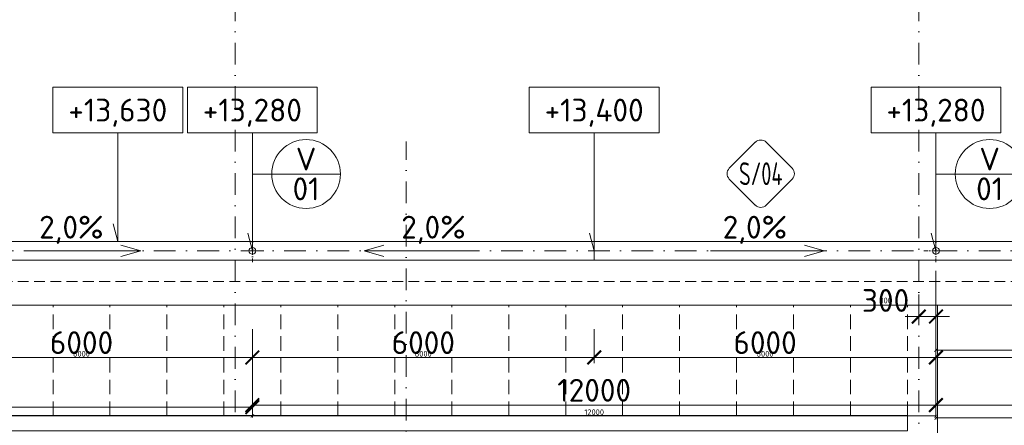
# Model space of a CAD drawing. Header units: millimetres. Extents: x -1695604 to 5289369, y -1488057 to 2187451.
# Tile 161 of 256: x 122765 to 140050, y 174241 to 181353. Entities that reach past the tile are written whole.
import ezdxf
from ezdxf import colors
from ezdxf.entities.mleader import LeaderData, LeaderLine
from ezdxf.enums import TextEntityAlignment as Align
from ezdxf.math import Vec2, Vec3

# ---------------------------------------------------------------- set-up
doc = ezdxf.new("R2010")
doc.units = ezdxf.units.MM
for name, pattern in [('CENTERX2', [101.6, 63.5, -12.7, 12.7, -12.7]), ('DASHDOT', [25.4, 12.7, -6.35, 0, -6.35]), ('ČÁRKOVANÁ', [19.05, 12.7, -6.35])]:
    doc.linetypes.add(name, pattern=pattern)
doc.layers.get('Defpoints').update_dxf_attribs({"color": 8})
for name, color, linetype, lineweight in [('A99_N_kce-pohl', 1, 'Continuous', 9), ('A99_N_koty-200', 5, 'Continuous', 5), ('A99_N_koty-200 @ 200', 5, 'Continuous', 5), ('A99_N_koty-200 @ 50 (2)', 5, 'Continuous', 5), ('A99_N_koty-vysk', 160, 'Continuous', 5), ('A99_N_txt-popis-50 @ 200', 240, 'Continuous', 9), ('A99_N_znaceni 200', 5, 'Continuous', 5), ('A99_S_osy', 1, 'CENTERX2', 5)]:
    doc.layers.add(name, color=color, linetype=linetype, lineweight=lineweight)
doc.styles.add('A99_kota', font='isocpeur.ttf', dxfattribs={"height": 2})
doc.styles.add('A99_popis', font='isocpeur.ttf')
doc.styles.add('ad_popis 100', font='isocpeur.ttf', dxfattribs={"height": 200})
doc.dimstyles.new('A99_kota_200 new', dxfattribs={"dimscale": 200, "dimtxt": 2, "dimasz": 1.2, "dimexe": 0.5, "dimexo": 1.5, "dimgap": 0.3, "dimtad": 1, "dimdec": 0, "dimzin": 3, "dimdsep": 46, "dimtxsty": 'A99_kota', "dimblk": 'ARCHTICK', "dimcen": 2.5, "dimazin": 2, "dimtfac": 0.75, "dimtdec": 0, "dimtmove": 2, "dimatfit": 0, "dimfxl": 0, "dimtolj": 1, "dimtzin": 0, "dimlwd": 5, "dimlwe": 5, "dimarcsym": 0})

# ---------------------------------------------------------------- blocks, each defined once
blk = doc.blocks.new('*U66')
at = {"color": 0, "linetype": 'ByBlock'}
for p, q in [((5.7, -4), (5.7, -14.35)), ((5.7, -14.35), (5.286, -12.805))]:
    blk.add_line(p, q, dxfattribs=at)
blk.add_lwpolyline([(0, -4), (11.4, -4), (11.4, 0), (0, 0)], close=True, dxfattribs=at)
at = {"color": 0, "linetype": 'ByBlock', "style": 'A99_kota'}
for tag, p in [('VYSKA', (5.7, -2.241)), ('VYSKA_POPIS1', (5.7, -6.041)), ('VYSKA_POPIS2', (5.9, -9.541)), ('VYSKA_POPIS3', (5.9, -13.041))]:
    blk.add_attdef(tag, text='', height=2, dxfattribs=at).set_placement(p, align=Align.MIDDLE)
blk = doc.blocks.new('_ArchTick')
at = {"color": 0, "linetype": 'ByBlock', "const_width": 0.15}
blk.add_lwpolyline([(-0.5, -0.5), (0.5, 0.5)], dxfattribs=at)
blk = doc.blocks.new('*D5301')
at = {"layer": 'A99_N_koty-200', "color": 0, "linetype": 'Continuous', "lineweight": 5, "transparency": 16777216}
for p, q in [((138850, 176947.5), (138850, 176047.5)), ((138550, 176535), (138550, 176047.5)), ((138550, 176147.5), (138310, 176147.5)), ((138550, 176147.5), (138850, 176147.5)), ((138850, 176147.5), (139090, 176147.5))]:
    blk.add_line(p, q, dxfattribs=at)
at = {"layer": 'Defpoints', "color": 0, "linetype": 'Continuous', "lineweight": 18, "transparency": 16777216}
for p in [(138850, 177300), (138550, 176835), (138850, 176147.5)]:
    blk.add_point(p, dxfattribs=at)
at = {"layer": 'A99_N_koty-200', "color": 0, "linetype": 'Continuous', "lineweight": 5, "transparency": 16777216, "xscale": 240, "yscale": 240, "zscale": 240}
blk.add_blockref('_ArchTick', (138550, 176147.5), dxfattribs=at)
at = {"layer": 'A99_N_koty-200', "color": 0, "linetype": 'Continuous', "lineweight": 5, "transparency": 16777216, "xscale": 240, "yscale": 240, "zscale": 240, "rotation": 180}
blk.add_blockref('_ArchTick', (138850, 176147.5), dxfattribs=at)
at = {"layer": 'A99_N_koty-200', "color": 0, "linetype": 'Continuous', "transparency": 16777216, "insert": (137965, 176430), "char_height": 400, "attachment_point": 5, "style": 'A99_kota'}
blk.add_mtext('\\A1;300', dxfattribs=at)
blk = doc.blocks.new('*D5302')
at = {"layer": 'A99_N_koty-200', "color": 0, "linetype": 'Continuous', "lineweight": 5, "transparency": 16777216}
for p, q in [((138550, 176347.5), (138550, 176122.5)), ((138850, 176347.5), (138850, 176122.5)), ((138550, 176147.5), (138490, 176147.5)), ((138550, 176147.5), (138850, 176147.5)), ((138850, 176147.5), (138910, 176147.5))]:
    blk.add_line(p, q, dxfattribs=at)
at = {"layer": 'Defpoints', "color": 0, "linetype": 'Continuous', "lineweight": 18, "transparency": 16777216}
for p in [(138850, 177300), (138550, 176835), (138850, 176147.5)]:
    blk.add_point(p, dxfattribs=at)
at = {"layer": 'A99_N_koty-200', "color": 0, "linetype": 'Continuous', "lineweight": 5, "transparency": 16777216, "xscale": 60, "yscale": 60, "zscale": 60}
blk.add_blockref('_ArchTick', (138550, 176147.5), dxfattribs=at)
at = {"layer": 'A99_N_koty-200', "color": 0, "linetype": 'Continuous', "lineweight": 5, "transparency": 16777216, "xscale": 60, "yscale": 60, "zscale": 60, "rotation": 180}
blk.add_blockref('_ArchTick', (138850, 176147.5), dxfattribs=at)
at = {"layer": 'A99_N_koty-200', "color": 0, "linetype": 'Continuous', "transparency": 16777216, "insert": (137965, 176430), "char_height": 100, "attachment_point": 5, "style": 'A99_kota'}
blk.add_mtext('\\A1;300', dxfattribs=at)
blk = doc.blocks.new('*D5304')
at = {"layer": 'A99_N_koty-200', "color": 0, "linetype": 'Continuous', "lineweight": 5, "transparency": 16777216}
for p, q in [((126850, 175395), (126850, 174495)), ((138850, 175395), (138850, 174495)), ((126850, 174595), (138850, 174595))]:
    blk.add_line(p, q, dxfattribs=at)
at = {"layer": 'Defpoints', "color": 0, "linetype": 'Continuous', "lineweight": 18, "transparency": 16777216}
for p in [(126850, 177300), (138850, 176835), (138850, 174595)]:
    blk.add_point(p, dxfattribs=at)
at = {"layer": 'A99_N_koty-200', "color": 0, "linetype": 'Continuous', "lineweight": 5, "transparency": 16777216, "xscale": 240, "yscale": 240, "zscale": 240, "rotation": 180}
blk.add_blockref('_ArchTick', (126850, 174595), dxfattribs=at)
at = {"layer": 'A99_N_koty-200', "color": 0, "linetype": 'Continuous', "lineweight": 5, "transparency": 16777216, "xscale": 240, "yscale": 240, "zscale": 240}
blk.add_blockref('_ArchTick', (138850, 174595), dxfattribs=at)
at = {"layer": 'A99_N_koty-200', "color": 0, "linetype": 'Continuous', "transparency": 16777216, "insert": (132850, 174855), "char_height": 400, "attachment_point": 5, "style": 'A99_kota'}
blk.add_mtext('\\A1;12000', dxfattribs=at)
blk = doc.blocks.new('*D5305')
at = {"layer": 'A99_N_koty-200', "color": 0, "linetype": 'Continuous', "lineweight": 5, "transparency": 16777216}
for p, q in [((126850, 174605), (126850, 174380)), ((138850, 174605), (138850, 174380)), ((126850, 174405), (138850, 174405))]:
    blk.add_line(p, q, dxfattribs=at)
at = {"layer": 'Defpoints', "color": 0, "linetype": 'Continuous', "lineweight": 18, "transparency": 16777216}
for p in [(126850, 177300), (138850, 176835), (138850, 174405)]:
    blk.add_point(p, dxfattribs=at)
at = {"layer": 'A99_N_koty-200', "color": 0, "linetype": 'Continuous', "lineweight": 5, "transparency": 16777216, "xscale": 60, "yscale": 60, "zscale": 60, "rotation": 180}
blk.add_blockref('_ArchTick', (126850, 174405), dxfattribs=at)
at = {"layer": 'A99_N_koty-200', "color": 0, "linetype": 'Continuous', "lineweight": 5, "transparency": 16777216, "xscale": 60, "yscale": 60, "zscale": 60}
blk.add_blockref('_ArchTick', (138850, 174405), dxfattribs=at)
at = {"layer": 'A99_N_koty-200', "color": 0, "linetype": 'Continuous', "transparency": 16777216, "insert": (132850, 174470), "char_height": 100, "attachment_point": 5, "style": 'A99_kota'}
blk.add_mtext('\\A1;12000', dxfattribs=at)
blk = doc.blocks.new('*D5307')
at = {"layer": 'A99_N_koty-200', "color": 0, "linetype": 'Continuous', "lineweight": 5, "transparency": 16777216}
for p, q in [((132850, 175925), (132850, 175330)), ((138850, 175925), (138850, 175330)), ((138850, 175430), (132850, 175430))]:
    blk.add_line(p, q, dxfattribs=at)
at = {"layer": 'Defpoints', "color": 0, "linetype": 'Continuous', "lineweight": 18, "transparency": 16777216}
for p in [(132850, 176225), (138850, 176225), (132850, 175430)]:
    blk.add_point(p, dxfattribs=at)
at = {"layer": 'A99_N_koty-200', "color": 0, "linetype": 'Continuous', "lineweight": 5, "transparency": 16777216, "xscale": 240, "yscale": 240, "zscale": 240, "rotation": 180}
blk.add_blockref('_ArchTick', (132850, 175430), dxfattribs=at)
at = {"layer": 'A99_N_koty-200', "color": 0, "linetype": 'Continuous', "lineweight": 5, "transparency": 16777216, "xscale": 240, "yscale": 240, "zscale": 240}
blk.add_blockref('_ArchTick', (138850, 175430), dxfattribs=at)
at = {"layer": 'A99_N_koty-200', "color": 0, "linetype": 'Continuous', "transparency": 16777216, "insert": (135850, 175690), "char_height": 400, "attachment_point": 5, "style": 'A99_kota'}
blk.add_mtext('\\A1;6000', dxfattribs=at)
blk = doc.blocks.new('*D5308')
at = {"layer": 'A99_N_koty-200', "color": 0, "linetype": 'Continuous', "lineweight": 5, "transparency": 16777216}
for p, q in [((132850, 175630), (132850, 175405)), ((138850, 175630), (138850, 175405)), ((138850, 175430), (132850, 175430))]:
    blk.add_line(p, q, dxfattribs=at)
at = {"layer": 'Defpoints', "color": 0, "linetype": 'Continuous', "lineweight": 18, "transparency": 16777216}
for p in [(132850, 176225), (138850, 176225), (132850, 175430)]:
    blk.add_point(p, dxfattribs=at)
at = {"layer": 'A99_N_koty-200', "color": 0, "linetype": 'Continuous', "lineweight": 5, "transparency": 16777216, "xscale": 60, "yscale": 60, "zscale": 60, "rotation": 180}
blk.add_blockref('_ArchTick', (132850, 175430), dxfattribs=at)
at = {"layer": 'A99_N_koty-200', "color": 0, "linetype": 'Continuous', "lineweight": 5, "transparency": 16777216, "xscale": 60, "yscale": 60, "zscale": 60}
blk.add_blockref('_ArchTick', (138850, 175430), dxfattribs=at)
at = {"layer": 'A99_N_koty-200', "color": 0, "linetype": 'Continuous', "transparency": 16777216, "insert": (135850, 175495), "char_height": 100, "attachment_point": 5, "style": 'A99_kota'}
blk.add_mtext('\\A1;6000', dxfattribs=at)
blk = doc.blocks.new('*D5343')
at = {"layer": 'A99_N_koty-200', "color": 0, "linetype": 'Continuous', "lineweight": 5, "transparency": 16777216}
for p, q in [((114850, 175360), (114850, 174460)), ((126850, 175360), (126850, 174460)), ((114850, 174560), (126850, 174560))]:
    blk.add_line(p, q, dxfattribs=at)
at = {"layer": 'Defpoints', "color": 0, "linetype": 'Continuous', "lineweight": 18, "transparency": 16777216}
for p in [(114850, 176835), (126850, 176835), (126850, 174560)]:
    blk.add_point(p, dxfattribs=at)
at = {"layer": 'A99_N_koty-200', "color": 0, "linetype": 'Continuous', "lineweight": 5, "transparency": 16777216, "xscale": 240, "yscale": 240, "zscale": 240, "rotation": 180}
blk.add_blockref('_ArchTick', (114850, 174560), dxfattribs=at)
at = {"layer": 'A99_N_koty-200', "color": 0, "linetype": 'Continuous', "lineweight": 5, "transparency": 16777216, "xscale": 240, "yscale": 240, "zscale": 240}
blk.add_blockref('_ArchTick', (126850, 174560), dxfattribs=at)
at = {"layer": 'A99_N_koty-200', "color": 0, "linetype": 'Continuous', "transparency": 16777216, "insert": (120850, 174820), "char_height": 400, "attachment_point": 5, "style": 'A99_kota'}
blk.add_mtext('\\A1;12000', dxfattribs=at)
blk = doc.blocks.new('*D5344')
at = {"layer": 'A99_N_koty-200', "color": 0, "linetype": 'Continuous', "lineweight": 5, "transparency": 16777216}
for p, q in [((114850, 174605), (114850, 174380)), ((126850, 174605), (126850, 174380)), ((114850, 174405), (126850, 174405))]:
    blk.add_line(p, q, dxfattribs=at)
at = {"layer": 'Defpoints', "color": 0, "linetype": 'Continuous', "lineweight": 18, "transparency": 16777216}
for p in [(114850, 176835), (126850, 176835), (126850, 174405)]:
    blk.add_point(p, dxfattribs=at)
at = {"layer": 'A99_N_koty-200', "color": 0, "linetype": 'Continuous', "lineweight": 5, "transparency": 16777216, "xscale": 60, "yscale": 60, "zscale": 60, "rotation": 180}
blk.add_blockref('_ArchTick', (114850, 174405), dxfattribs=at)
at = {"layer": 'A99_N_koty-200', "color": 0, "linetype": 'Continuous', "lineweight": 5, "transparency": 16777216, "xscale": 60, "yscale": 60, "zscale": 60}
blk.add_blockref('_ArchTick', (126850, 174405), dxfattribs=at)
at = {"layer": 'A99_N_koty-200', "color": 0, "linetype": 'Continuous', "transparency": 16777216, "insert": (120850, 174470), "char_height": 100, "attachment_point": 5, "style": 'A99_kota'}
blk.add_mtext('\\A1;12000', dxfattribs=at)
blk = doc.blocks.new('*D5349')
at = {"layer": 'A99_N_koty-200', "color": 0, "linetype": 'Continuous', "lineweight": 5, "transparency": 16777216}
for p, q in [((120850, 175925), (120850, 175330)), ((126850, 175925), (126850, 175330)), ((126850, 175430), (120850, 175430))]:
    blk.add_line(p, q, dxfattribs=at)
at = {"layer": 'Defpoints', "color": 0, "linetype": 'Continuous', "lineweight": 18, "transparency": 16777216}
for p in [(120850, 176225), (126850, 176225), (120850, 175430)]:
    blk.add_point(p, dxfattribs=at)
at = {"layer": 'A99_N_koty-200', "color": 0, "linetype": 'Continuous', "lineweight": 5, "transparency": 16777216, "xscale": 240, "yscale": 240, "zscale": 240, "rotation": 180}
blk.add_blockref('_ArchTick', (120850, 175430), dxfattribs=at)
at = {"layer": 'A99_N_koty-200', "color": 0, "linetype": 'Continuous', "lineweight": 5, "transparency": 16777216, "xscale": 240, "yscale": 240, "zscale": 240}
blk.add_blockref('_ArchTick', (126850, 175430), dxfattribs=at)
at = {"layer": 'A99_N_koty-200', "color": 0, "linetype": 'Continuous', "transparency": 16777216, "insert": (123850, 175690), "char_height": 400, "attachment_point": 5, "style": 'A99_kota'}
blk.add_mtext('\\A1;6000', dxfattribs=at)
blk = doc.blocks.new('*D5350')
at = {"layer": 'A99_N_koty-200', "color": 0, "linetype": 'Continuous', "lineweight": 5, "transparency": 16777216}
for p, q in [((120850, 175630), (120850, 175405)), ((126850, 175630), (126850, 175405)), ((126850, 175430), (120850, 175430))]:
    blk.add_line(p, q, dxfattribs=at)
at = {"layer": 'Defpoints', "color": 0, "linetype": 'Continuous', "lineweight": 18, "transparency": 16777216}
for p in [(120850, 176225), (126850, 176225), (120850, 175430)]:
    blk.add_point(p, dxfattribs=at)
at = {"layer": 'A99_N_koty-200', "color": 0, "linetype": 'Continuous', "lineweight": 5, "transparency": 16777216, "xscale": 60, "yscale": 60, "zscale": 60, "rotation": 180}
blk.add_blockref('_ArchTick', (120850, 175430), dxfattribs=at)
at = {"layer": 'A99_N_koty-200', "color": 0, "linetype": 'Continuous', "lineweight": 5, "transparency": 16777216, "xscale": 60, "yscale": 60, "zscale": 60}
blk.add_blockref('_ArchTick', (126850, 175430), dxfattribs=at)
at = {"layer": 'A99_N_koty-200', "color": 0, "linetype": 'Continuous', "transparency": 16777216, "insert": (123850, 175495), "char_height": 100, "attachment_point": 5, "style": 'A99_kota'}
blk.add_mtext('\\A1;6000', dxfattribs=at)
blk = doc.blocks.new('*D5352')
at = {"layer": 'A99_N_koty-200', "color": 0, "linetype": 'Continuous', "lineweight": 5, "transparency": 16777216}
for p, q in [((126850, 175925), (126850, 175330)), ((132850, 175925), (132850, 175330)), ((126850, 175430), (132850, 175430))]:
    blk.add_line(p, q, dxfattribs=at)
at = {"layer": 'Defpoints', "color": 0, "linetype": 'Continuous', "lineweight": 18, "transparency": 16777216}
for p in [(126850, 176225), (132850, 176225), (132850, 175430)]:
    blk.add_point(p, dxfattribs=at)
at = {"layer": 'A99_N_koty-200', "color": 0, "linetype": 'Continuous', "lineweight": 5, "transparency": 16777216, "xscale": 240, "yscale": 240, "zscale": 240, "rotation": 180}
blk.add_blockref('_ArchTick', (126850, 175430), dxfattribs=at)
at = {"layer": 'A99_N_koty-200', "color": 0, "linetype": 'Continuous', "lineweight": 5, "transparency": 16777216, "xscale": 240, "yscale": 240, "zscale": 240}
blk.add_blockref('_ArchTick', (132850, 175430), dxfattribs=at)
at = {"layer": 'A99_N_koty-200', "color": 0, "linetype": 'Continuous', "transparency": 16777216, "insert": (129850, 175690), "char_height": 400, "attachment_point": 5, "style": 'A99_kota'}
blk.add_mtext('\\A1;6000', dxfattribs=at)
blk = doc.blocks.new('*D5353')
at = {"layer": 'A99_N_koty-200', "color": 0, "linetype": 'Continuous', "lineweight": 5, "transparency": 16777216}
for p, q in [((126850, 175630), (126850, 175405)), ((132850, 175630), (132850, 175405)), ((126850, 175430), (132850, 175430))]:
    blk.add_line(p, q, dxfattribs=at)
at = {"layer": 'Defpoints', "color": 0, "linetype": 'Continuous', "lineweight": 18, "transparency": 16777216}
for p in [(126850, 176225), (132850, 176225), (132850, 175430)]:
    blk.add_point(p, dxfattribs=at)
at = {"layer": 'A99_N_koty-200', "color": 0, "linetype": 'Continuous', "lineweight": 5, "transparency": 16777216, "xscale": 60, "yscale": 60, "zscale": 60, "rotation": 180}
blk.add_blockref('_ArchTick', (126850, 175430), dxfattribs=at)
at = {"layer": 'A99_N_koty-200', "color": 0, "linetype": 'Continuous', "lineweight": 5, "transparency": 16777216, "xscale": 60, "yscale": 60, "zscale": 60}
blk.add_blockref('_ArchTick', (132850, 175430), dxfattribs=at)
at = {"layer": 'A99_N_koty-200', "color": 0, "linetype": 'Continuous', "transparency": 16777216, "insert": (129850, 175495), "char_height": 100, "attachment_point": 5, "style": 'A99_kota'}
blk.add_mtext('\\A1;6000', dxfattribs=at)
blk = doc.blocks.new('*D5430')
at = {"layer": 'A99_N_koty-200', "color": 0, "linetype": 'Continuous', "lineweight": 5, "transparency": 16777216}
for p, q in [((138850, 175395), (138850, 174495)), ((150250, 175395), (150250, 174495)), ((138850, 174595), (150250, 174595))]:
    blk.add_line(p, q, dxfattribs=at)
at = {"layer": 'Defpoints', "color": 0, "linetype": 'Continuous', "lineweight": 18, "transparency": 16777216}
for p in [(138850, 176800), (150250, 176800), (150250, 174595)]:
    blk.add_point(p, dxfattribs=at)
at = {"layer": 'A99_N_koty-200', "color": 0, "linetype": 'Continuous', "lineweight": 5, "transparency": 16777216, "xscale": 240, "yscale": 240, "zscale": 240, "rotation": 180}
blk.add_blockref('_ArchTick', (138850, 174595), dxfattribs=at)
at = {"layer": 'A99_N_koty-200', "color": 0, "linetype": 'Continuous', "lineweight": 5, "transparency": 16777216, "xscale": 240, "yscale": 240, "zscale": 240}
blk.add_blockref('_ArchTick', (150250, 174595), dxfattribs=at)
at = {"layer": 'A99_N_koty-200', "color": 0, "linetype": 'Continuous', "transparency": 16777216, "insert": (143942.5, 174855), "char_height": 400, "attachment_point": 5, "style": 'A99_kota'}
blk.add_mtext('\\A1;11400', dxfattribs=at)
blk = doc.blocks.new('*D5431')
at = {"layer": 'A99_N_koty-200', "color": 0, "linetype": 'Continuous', "lineweight": 5, "transparency": 16777216}
for p, q in [((138850, 174570), (138850, 174345)), ((150250, 174570), (150250, 174345)), ((138850, 174370), (150250, 174370))]:
    blk.add_line(p, q, dxfattribs=at)
at = {"layer": 'Defpoints', "color": 0, "linetype": 'Continuous', "lineweight": 18, "transparency": 16777216}
for p in [(138850, 176800), (150250, 176800), (150250, 174370)]:
    blk.add_point(p, dxfattribs=at)
at = {"layer": 'A99_N_koty-200', "color": 0, "linetype": 'Continuous', "lineweight": 5, "transparency": 16777216, "xscale": 60, "yscale": 60, "zscale": 60, "rotation": 180}
blk.add_blockref('_ArchTick', (138850, 174370), dxfattribs=at)
at = {"layer": 'A99_N_koty-200', "color": 0, "linetype": 'Continuous', "lineweight": 5, "transparency": 16777216, "xscale": 60, "yscale": 60, "zscale": 60}
blk.add_blockref('_ArchTick', (150250, 174370), dxfattribs=at)
at = {"layer": 'A99_N_koty-200', "color": 0, "linetype": 'Continuous', "transparency": 16777216, "insert": (144550, 174435), "char_height": 100, "attachment_point": 5, "style": 'A99_kota'}
blk.add_mtext('\\A1;11400', dxfattribs=at)
blk = doc.blocks.new('*D5436')
at = {"layer": 'A99_N_koty-200', "color": 0, "linetype": 'Continuous', "lineweight": 5, "transparency": 16777216}
for p, q in [((144550, 176230), (144550, 175330)), ((138850, 176055), (138850, 175330)), ((138850, 175430), (144550, 175430))]:
    blk.add_line(p, q, dxfattribs=at)
at = {"layer": 'Defpoints', "color": 0, "linetype": 'Continuous', "lineweight": 18, "transparency": 16777216}
for p in [(144550, 176810), (138850, 176355), (144550, 175430)]:
    blk.add_point(p, dxfattribs=at)
at = {"layer": 'A99_N_koty-200', "color": 0, "linetype": 'Continuous', "lineweight": 5, "transparency": 16777216, "xscale": 240, "yscale": 240, "zscale": 240, "rotation": 180}
blk.add_blockref('_ArchTick', (138850, 175430), dxfattribs=at)
at = {"layer": 'A99_N_koty-200', "color": 0, "linetype": 'Continuous', "lineweight": 5, "transparency": 16777216, "xscale": 240, "yscale": 240, "zscale": 240}
blk.add_blockref('_ArchTick', (144550, 175430), dxfattribs=at)
at = {"layer": 'A99_N_koty-200', "color": 0, "linetype": 'Continuous', "transparency": 16777216, "insert": (141700, 175690), "char_height": 400, "attachment_point": 5, "style": 'A99_kota'}
blk.add_mtext('\\A1;5700', dxfattribs=at)
blk = doc.blocks.new('*D5437')
at = {"layer": 'A99_N_koty-200', "color": 0, "linetype": 'Continuous', "lineweight": 5, "transparency": 16777216}
for p, q in [((138850, 175760), (138850, 175535)), ((144550, 175760), (144550, 175535)), ((138850, 175560), (144550, 175560))]:
    blk.add_line(p, q, dxfattribs=at)
at = {"layer": 'Defpoints', "color": 0, "linetype": 'Continuous', "lineweight": 18, "transparency": 16777216}
for p in [(144550, 176810), (138850, 176355), (144550, 175560)]:
    blk.add_point(p, dxfattribs=at)
at = {"layer": 'A99_N_koty-200', "color": 0, "linetype": 'Continuous', "lineweight": 5, "transparency": 16777216, "xscale": 60, "yscale": 60, "zscale": 60, "rotation": 180}
blk.add_blockref('_ArchTick', (138850, 175560), dxfattribs=at)
at = {"layer": 'A99_N_koty-200', "color": 0, "linetype": 'Continuous', "lineweight": 5, "transparency": 16777216, "xscale": 60, "yscale": 60, "zscale": 60}
blk.add_blockref('_ArchTick', (144550, 175560), dxfattribs=at)
at = {"layer": 'A99_N_koty-200', "color": 0, "linetype": 'Continuous', "transparency": 16777216, "insert": (141700, 175625), "char_height": 100, "attachment_point": 5, "style": 'A99_kota'}
blk.add_mtext('\\A1;5700', dxfattribs=at)
blk = doc.blocks.new('*U100')
at = {"color": 0}
for p, q in [((-0.72, 4.14), (-4.15, 0.71)), ((4.14, 0.71), (0.71, 4.14)), ((-4.15, -0.72), (-0.72, -4.15)), ((0.71, -4.15), (4.14, -0.72))]:
    blk.add_line(p, q, dxfattribs=at)
for centre, start, end in [((0, 3.42), 45, 135), ((-3.43, 0), 135, 225), ((3.42, 0), 315, 45), ((0, -3.43), 225, 315)]:
    blk.add_arc(centre, 1.01, start, end, dxfattribs=at)
at = {"color": 0, "linetype": 'ByBlock', "style": 'A99_popis', "width": 0.953108}
blk.add_attdef('SKLADBA', text='', height=3, rotation=0.0103, dxfattribs=at).set_placement((-2.86, -1.51), (2.86, -1.5), align=Align.FIT)
blk = doc.blocks.new('*D5712')
at = {"layer": 'A99_N_koty-200', "color": 0, "linetype": 'Continuous', "lineweight": 5, "transparency": 16777216}
for p, q in [((151100, 174467.5), (151100, 173567.5)), ((138875, 173667.5), (138875, 173567.5)), ((138875, 173667.5), (151100, 173667.5))]:
    blk.add_line(p, q, dxfattribs=at)
at = {"layer": 'Defpoints', "color": 0, "linetype": 'Continuous', "lineweight": 18, "transparency": 16777216}
for p in [(151100, 176350), (138875, 173747.5), (151100, 173667.5)]:
    blk.add_point(p, dxfattribs=at)
at = {"layer": 'A99_N_koty-200', "color": 0, "linetype": 'Continuous', "lineweight": 5, "transparency": 16777216, "xscale": 240, "yscale": 240, "zscale": 240, "rotation": 180}
blk.add_blockref('_ArchTick', (138875, 173667.5), dxfattribs=at)
at = {"layer": 'A99_N_koty-200', "color": 0, "linetype": 'Continuous', "lineweight": 5, "transparency": 16777216, "xscale": 240, "yscale": 240, "zscale": 240}
blk.add_blockref('_ArchTick', (151100, 173667.5), dxfattribs=at)
at = {"layer": 'A99_N_koty-200', "color": 0, "linetype": 'Continuous', "transparency": 16777216, "insert": (143910, 173927.5), "char_height": 400, "attachment_point": 5, "style": 'A99_kota'}
blk.add_mtext('\\A1;12225', dxfattribs=at)
blk = doc.blocks.new('*D5713')
at = {"layer": 'A99_N_koty-200', "color": 0, "linetype": 'Continuous', "lineweight": 5, "transparency": 16777216}
for p, q in [((151100, 173867.5), (151100, 173642.5)), ((138875, 173672.5), (138875, 173642.5)), ((138875, 173667.5), (151100, 173667.5))]:
    blk.add_line(p, q, dxfattribs=at)
at = {"layer": 'Defpoints', "color": 0, "linetype": 'Continuous', "lineweight": 18, "transparency": 16777216}
for p in [(151100, 176350), (138875, 173747.5), (151100, 173667.5)]:
    blk.add_point(p, dxfattribs=at)
at = {"layer": 'A99_N_koty-200', "color": 0, "linetype": 'Continuous', "lineweight": 5, "transparency": 16777216, "xscale": 60, "yscale": 60, "zscale": 60, "rotation": 180}
blk.add_blockref('_ArchTick', (138875, 173667.5), dxfattribs=at)
at = {"layer": 'A99_N_koty-200', "color": 0, "linetype": 'Continuous', "lineweight": 5, "transparency": 16777216, "xscale": 60, "yscale": 60, "zscale": 60}
blk.add_blockref('_ArchTick', (151100, 173667.5), dxfattribs=at)
at = {"layer": 'A99_N_koty-200', "color": 0, "linetype": 'Continuous', "transparency": 16777216, "insert": (144987.5, 173732.5), "char_height": 100, "attachment_point": 5, "style": 'A99_kota'}
blk.add_mtext('\\A1;12225', dxfattribs=at)
blk = doc.blocks.new('*U20')
at = {"color": 0, "linetype": 'ByBlock'}
blk.add_line((-3.02, 0), (3.02, 0), dxfattribs=at)
blk.add_circle((0, 0), 3.02, dxfattribs=at)
at = {"color": 0, "linetype": 'ByBlock', "style": 'A99_popis'}
for tag, p in [('KATEGORIE', (0, 1.31)), ('PRVEK', (0, -1.298))]:
    blk.add_attdef(tag, text='', height=2, dxfattribs=at).set_placement(p, align=Align.MIDDLE_CENTER)
blk = doc.blocks.new('*U461')
at = {"color": 0, "linetype": 'ByBlock'}
for p, q in [((5.7, -4), (5.7, -13.525)), ((5.7, -13.525), (5.286, -11.98))]:
    blk.add_line(p, q, dxfattribs=at)
blk.add_lwpolyline([(0, -4), (11.4, -4), (11.4, 0), (0, 0)], close=True, dxfattribs=at)
at = {"color": 0, "linetype": 'ByBlock', "style": 'A99_kota'}
for tag, p in [('VYSKA', (5.7, -2.241)), ('VYSKA_POPIS1', (5.7, -6.041)), ('VYSKA_POPIS2', (5.9, -9.541)), ('VYSKA_POPIS3', (5.9, -13.041))]:
    blk.add_attdef(tag, text='', height=2, dxfattribs=at).set_placement(p, align=Align.MIDDLE)
blk = doc.blocks.new('*U6188')
at = {"layer": 'A99_N_koty-200 @ 200', "linetype": 'Continuous'}
dim = blk.add_linear_dim(base=(138850, 176147.5), p1=(138550, 176835), p2=(138850, 177300), dimstyle='A99_kota_200 new', override={"dimscale": 200, "dimtix": 1, "dimtofl": 1, "dimtmove": 2, "dimatfit": 0}, dxfattribs=at)
dim.commit()
dim.dimension.update_dxf_attribs({"geometry": '*D5301', "text_midpoint": (137965, 176430), "dimtype": 128})
at = {"layer": 'A99_N_koty-200 @ 50 (2)', "linetype": 'Continuous'}
dim = blk.add_linear_dim(base=(138850, 176147.5), p1=(138550, 176835), p2=(138850, 177300), dimstyle='A99_kota_200 new', override={"dimscale": 50, "dimtix": 1, "dimtofl": 1, "dimtmove": 2, "dimatfit": 0}, dxfattribs=at)
dim.commit()
dim.dimension.update_dxf_attribs({"geometry": '*D5302', "text_midpoint": (137965, 176430), "dimtype": 128})
blk = doc.blocks.new('*U6189')
at = {"layer": 'A99_N_koty-200 @ 200', "linetype": 'Continuous'}
dim = blk.add_linear_dim(base=(138850, 174595), p1=(126850, 177300), p2=(138850, 176835), dimstyle='A99_kota_200 new', override={"dimscale": 200, "dimtix": 1, "dimtofl": 1, "dimtmove": 2, "dimatfit": 0}, dxfattribs=at)
dim.commit()
dim.dimension.update_dxf_attribs({"geometry": '*D5304', "text_midpoint": (132850, 174855)})
at = {"layer": 'A99_N_koty-200 @ 50 (2)', "linetype": 'Continuous'}
dim = blk.add_linear_dim(base=(138850, 174405), p1=(126850, 177300), p2=(138850, 176835), dimstyle='A99_kota_200 new', override={"dimscale": 50, "dimtix": 1, "dimtofl": 1, "dimtmove": 2, "dimatfit": 0}, dxfattribs=at)
dim.commit()
dim.dimension.update_dxf_attribs({"geometry": '*D5305', "text_midpoint": (132850, 174470)})
blk = doc.blocks.new('*U6190')
at = {"layer": 'A99_N_koty-200 @ 200', "linetype": 'Continuous'}
dim = blk.add_linear_dim(base=(132850, 175430), p1=(138850, 176225), p2=(132850, 176225), angle=180, dimstyle='A99_kota_200 new', override={"dimscale": 200, "dimtix": 1, "dimtofl": 1, "dimtmove": 2, "dimatfit": 0}, dxfattribs=at)
dim.commit()
dim.dimension.update_dxf_attribs({"geometry": '*D5307', "text_midpoint": (135850, 175690)})
at = {"layer": 'A99_N_koty-200 @ 50 (2)', "linetype": 'Continuous'}
dim = blk.add_linear_dim(base=(132850, 175430), p1=(138850, 176225), p2=(132850, 176225), angle=180, dimstyle='A99_kota_200 new', override={"dimscale": 50, "dimtix": 1, "dimtofl": 1, "dimtmove": 2, "dimatfit": 0}, dxfattribs=at)
dim.commit()
dim.dimension.update_dxf_attribs({"geometry": '*D5308', "text_midpoint": (135850, 175495)})
blk = doc.blocks.new('*U6202')
at = {"layer": 'A99_N_koty-200 @ 200', "linetype": 'Continuous'}
dim = blk.add_linear_dim(base=(126850, 174560), p1=(114850, 176835), p2=(126850, 176835), dimstyle='A99_kota_200 new', override={"dimscale": 200, "dimtix": 1, "dimtofl": 1, "dimtmove": 2, "dimatfit": 0}, dxfattribs=at)
dim.commit()
dim.dimension.update_dxf_attribs({"geometry": '*D5343', "text_midpoint": (120850, 174820)})
at = {"layer": 'A99_N_koty-200 @ 50 (2)', "linetype": 'Continuous'}
dim = blk.add_linear_dim(base=(126850, 174405), p1=(114850, 176835), p2=(126850, 176835), dimstyle='A99_kota_200 new', override={"dimscale": 50, "dimtix": 1, "dimtofl": 1, "dimtmove": 2, "dimatfit": 0}, dxfattribs=at)
dim.commit()
dim.dimension.update_dxf_attribs({"geometry": '*D5344', "text_midpoint": (120850, 174470)})
blk = doc.blocks.new('*U6204')
at = {"layer": 'A99_N_koty-200 @ 200', "linetype": 'Continuous'}
dim = blk.add_linear_dim(base=(120850, 175430), p1=(126850, 176225), p2=(120850, 176225), angle=180, dimstyle='A99_kota_200 new', override={"dimscale": 200, "dimtix": 1, "dimtofl": 1, "dimtmove": 2, "dimatfit": 0}, dxfattribs=at)
dim.commit()
dim.dimension.update_dxf_attribs({"geometry": '*D5349', "text_midpoint": (123850, 175690)})
at = {"layer": 'A99_N_koty-200 @ 50 (2)', "linetype": 'Continuous'}
dim = blk.add_linear_dim(base=(120850, 175430), p1=(126850, 176225), p2=(120850, 176225), angle=180, dimstyle='A99_kota_200 new', override={"dimscale": 50, "dimtix": 1, "dimtofl": 1, "dimtmove": 2, "dimatfit": 0}, dxfattribs=at)
dim.commit()
dim.dimension.update_dxf_attribs({"geometry": '*D5350', "text_midpoint": (123850, 175495)})
blk = doc.blocks.new('*U6205')
at = {"layer": 'A99_N_koty-200 @ 200', "linetype": 'Continuous'}
dim = blk.add_linear_dim(base=(132850, 175430), p1=(126850, 176225), p2=(132850, 176225), dimstyle='A99_kota_200 new', override={"dimscale": 200, "dimtix": 1, "dimtofl": 1, "dimtmove": 2, "dimatfit": 0}, dxfattribs=at)
dim.commit()
dim.dimension.update_dxf_attribs({"geometry": '*D5352', "text_midpoint": (129850, 175690)})
at = {"layer": 'A99_N_koty-200 @ 50 (2)', "linetype": 'Continuous'}
dim = blk.add_linear_dim(base=(132850, 175430), p1=(126850, 176225), p2=(132850, 176225), dimstyle='A99_kota_200 new', override={"dimscale": 50, "dimtix": 1, "dimtofl": 1, "dimtmove": 2, "dimatfit": 0}, dxfattribs=at)
dim.commit()
dim.dimension.update_dxf_attribs({"geometry": '*D5353', "text_midpoint": (129850, 175495)})
blk = doc.blocks.new('*U6231')
at = {"layer": 'A99_N_koty-200 @ 200', "linetype": 'Continuous'}
dim = blk.add_linear_dim(base=(150250, 174595), p1=(138850, 176800), p2=(150250, 176800), dimstyle='A99_kota_200 new', override={"dimscale": 200, "dimtix": 1, "dimtofl": 1, "dimtmove": 2, "dimatfit": 0}, dxfattribs=at)
dim.commit()
dim.dimension.update_dxf_attribs({"geometry": '*D5430', "text_midpoint": (143942.5, 174855), "dimtype": 128})
at = {"layer": 'A99_N_koty-200 @ 50 (2)', "linetype": 'Continuous'}
dim = blk.add_linear_dim(base=(150250, 174370), p1=(138850, 176800), p2=(150250, 176800), dimstyle='A99_kota_200 new', override={"dimscale": 50, "dimtix": 1, "dimtofl": 1, "dimtmove": 2, "dimatfit": 0}, dxfattribs=at)
dim.commit()
dim.dimension.update_dxf_attribs({"geometry": '*D5431', "text_midpoint": (144550, 174435)})
blk = doc.blocks.new('*U6233')
at = {"layer": 'A99_N_koty-200 @ 200', "linetype": 'Continuous'}
dim = blk.add_linear_dim(base=(144550, 175430), p1=(138850, 176355), p2=(144550, 176810), dimstyle='A99_kota_200 new', override={"dimscale": 200, "dimtix": 1, "dimtofl": 1, "dimtmove": 2, "dimatfit": 0}, dxfattribs=at)
dim.commit()
dim.dimension.update_dxf_attribs({"geometry": '*D5436', "text_midpoint": (141700, 175690)})
at = {"layer": 'A99_N_koty-200 @ 50 (2)', "linetype": 'Continuous'}
dim = blk.add_linear_dim(base=(144550, 175560), p1=(138850, 176355), p2=(144550, 176810), dimstyle='A99_kota_200 new', override={"dimscale": 50, "dimtix": 1, "dimtofl": 1, "dimtmove": 2, "dimatfit": 0}, dxfattribs=at)
dim.commit()
dim.dimension.update_dxf_attribs({"geometry": '*D5437', "text_midpoint": (141700, 175625)})
blk = doc.blocks.new('*U6350')
at = {"layer": 'A99_N_koty-200 @ 200', "linetype": 'Continuous'}
dim = blk.add_linear_dim(base=(151100, 173667.5), p1=(138875, 173747.5), p2=(151100, 176350), dimstyle='A99_kota_200 new', override={"dimscale": 200, "dimtix": 1, "dimtofl": 1, "dimtmove": 2, "dimatfit": 0}, dxfattribs=at)
dim.commit()
dim.dimension.update_dxf_attribs({"geometry": '*D5712', "text_midpoint": (143910, 173927.5), "dimtype": 128})
at = {"layer": 'A99_N_koty-200 @ 50 (2)', "linetype": 'Continuous'}
dim = blk.add_linear_dim(base=(151100, 173667.5), p1=(138875, 173747.5), p2=(151100, 176350), dimstyle='A99_kota_200 new', override={"dimscale": 50, "dimtix": 1, "dimtofl": 1, "dimtmove": 2, "dimatfit": 0}, dxfattribs=at)
dim.commit()
dim.dimension.update_dxf_attribs({"geometry": '*D5713', "text_midpoint": (144987.5, 173732.5)})

msp = doc.modelspace()

# ---------------------------------------------------------------- linework, layer by layer
at = {"layer": 'A99_N_kce-pohl', "linetype": 'ČÁRKOVANÁ', "lineweight": 9, "ltscale": 15}
msp.add_line((5860, 176760), (150690, 176760), dxfattribs=at)
at = {"layer": 'A99_N_kce-pohl', "linetype": 'Continuous', "lineweight": 9, "ltscale": 25}
msp.add_line((138875.5, 176350), (151100, 176350), dxfattribs=at)
at = {"layer": 'A99_N_kce-pohl', "linetype": 'Continuous', "ltscale": 25}
msp.add_lwpolyline([(150690, 177135), (150690, 177465), (6000, 177465), (6000, 177135)], close=True, dxfattribs=at)
at = {"layer": 'A99_N_kce-pohl', "linetype": 'DASHDOT', "lineweight": 5, "ltscale": 5}
for points in [[(126850, 177100), (126850, 177500)], [(138850, 177100), (138850, 177500)], [(126650, 177300), (127050, 177300)], [(138650, 177300), (139050, 177300)]]:
    msp.add_lwpolyline(points, dxfattribs=at)
at = {"layer": 'A99_N_kce-pohl', "linetype": 'Continuous', "ltscale": 25}
for points in [[(132850, 177135), (132850, 177465)], [(7180, 174440), (-650, 174440), (-650, 148960), (138875, 148960), (138875, 176350)]]:
    msp.add_lwpolyline(points, dxfattribs=at)
at = {"layer": 'A99_N_kce-pohl', "linetype": 'Continuous', "lineweight": 9, "ltscale": 15}
msp.add_lwpolyline([(138875.5, 176350), (7180, 176350)], dxfattribs=at)
at = {"layer": 'A99_N_kce-pohl', "color": 30, "linetype": 'ČÁRKOVANÁ', "lineweight": 5, "ltscale": 20, "true_color": 0xff6e3d}
for points in [[(123350, 174405), (123350, 176350)], [(124350, 174405), (124350, 176350)], [(125350, 174405), (125350, 176350)], [(126350, 174405), (126350, 176350)], [(127350, 174405), (127350, 176350)], [(128350, 174405), (128350, 176350)], [(129350, 174405), (129350, 176350)], [(130350, 174405), (130350, 176350)], [(131350, 174405), (131350, 176350)], [(132350, 174405), (132350, 176350)], [(133350, 174405), (133350, 176350)], [(134350, 174405), (134350, 176350)], [(135350, 174405), (135350, 176350)], [(136350, 174405), (136350, 176350)], [(137350, 174405), (137350, 176350)], [(138350, 174405), (138350, 176350)]]:
    msp.add_lwpolyline(points, dxfattribs=at)
at = {"layer": 'A99_N_kce-pohl', "color": 1, "linetype": 'Continuous', "lineweight": 9, "ltscale": 25}
msp.add_lwpolyline([(138352.5, 174145), (138352.5, 174410), (7350, 174410), (7350, 174145)], close=True, dxfattribs=at)
at = {"layer": 'A99_N_kce-pohl', "linetype": 'Continuous'}
for centre in [(126850, 177300), (138850, 177300)]:
    msp.add_circle(centre, 60, dxfattribs=at)
at = {"layer": 'A99_N_koty-vysk'}
for points in [[(124890, 177300), (124540, 177400)], [(128810, 177300), (129160, 177400)], [(136890, 177300), (136540, 177400)], [(124890, 177300), (122890, 177300)], [(124890, 177300), (124540, 177200)], [(128810, 177300), (130810, 177300)], [(128810, 177300), (129160, 177200)], [(136890, 177300), (134890, 177300)], [(136890, 177300), (136540, 177200)]]:
    msp.add_lwpolyline(points, dxfattribs=at)
at = {"layer": 'A99_N_znaceni 200'}
for points in [[(127188.5, 178646.5), (126850, 178646.5)], [(139188.5, 178646.5), (138850, 178646.5)]]:
    msp.add_lwpolyline(points, dxfattribs=at)
at = {"layer": 'A99_S_osy', "linetype": 'DASHDOT', "lineweight": 5, "ltscale": 30}
for points in [[(126550, 250300), (126550, 174390)], [(138550, 250300), (138550, 146890)], [(129550, 146890), (129550, 179215)], [(177325, 177300), (4375, 177300)]]:
    msp.add_lwpolyline(points, dxfattribs=at)

# ---------------------------------------------------------------- block references
at = {"layer": 'A99_N_koty-200', "color": 3, "linetype": 'Continuous', "lineweight": 18}
for name in ['*U6189', '*U6188', '*U6202', '*U6233', '*U6231', '*U6350', '*U6204', '*U6205', '*U6190']:
    msp.add_blockref(name, (0, 0), dxfattribs=at)
at = {"layer": 'A99_N_koty-vysk', "xscale": 200, "yscale": 200, "zscale": 200}
for name, p, values in [('*U461', (123347.5, 180170), {'VYSKA': '+13,630'}), ('*U66', (125710, 180170), {'VYSKA': '+13,280'}), ('*U66', (131710, 180170), {'VYSKA': '+13,400'}), ('*U66', (137710, 180170), {'VYSKA': '+13,280'})]:
    msp.add_blockref(name, p, dxfattribs=at).add_auto_attribs(values)
at = {"layer": 'A99_N_znaceni 200', "xscale": 200, "yscale": 200, "zscale": 200}
for p in [(127792.5, 178646.5), (139792.5, 178646.5)]:
    msp.add_blockref('*U20', p, dxfattribs=at).add_auto_attribs({'KATEGORIE': 'V', 'PRVEK': '01'})
at = {"layer": 'A99_N_znaceni 200', "lineweight": 5}
ref = msp.add_blockref('*U100', (135775, 178652.5), dxfattribs=dict(at, xscale=133.3, yscale=133.3, zscale=133.3))
ref.add_attrib('SKLADBA', 'S/04', dxfattribs={"layer": '0', "color": 0, "linetype": 'ByBlock', "height": 400, "rotation": 0.01026, "style": 'A99_popis', "width": 0.635246}).set_placement((135393.3, 178451.8), (136155.6, 178451.9), align=Align.FIT)

# ---------------------------------------------------------------- texts
at = {"layer": 'A99_N_koty-vysk', "char_height": 400, "style": 'ad_popis 100'}
for insert, attachment_point in [((124237, 177915), 3), ((129463, 177915), 1), ((136237, 177915), 3)]:
    msp.add_mtext_dynamic_manual_height_columns('2,0%', width=673.852, gutter_width=2000, heights=[0], dxfattribs=dict(at, insert=insert, attachment_point=attachment_point))

# ---------------------------------------------------------------- leaders
at = {"layer": 'A99_N_txt-popis-50 @ 200', "lineweight": 9}
ml = msp.add_multileader_mtext('Standard', dxfattribs=at)
ml.set_content('\\A1;{\\C256;odvodňovací žlab se nemění,\\Pna stavbě se provede kontrola}', color=1, style='A99_popis')
ml.set_leader_properties(color=256, linetype='ByLayer', lineweight=-1)
ml.build(insert=Vec2(0, 0))
ml.multileader.update_dxf_attribs({"dogleg_length": 200, "arrow_head_size": 300, "scale": 200})
ctx = ml.context
ctx.base_point, ctx.scale, ctx.char_height, ctx.arrow_head_size, ctx.landing_gap_size, ctx.plane_origin = Vec3(32602.5, 172915), 200, 400, 300, 1000, Vec3(32050, 165489.2)
notes = []
notes.append((ctx, [(0, (1, 1, 0), (31802.5, 172915), (1, 0), 800, [(0, [(31805, 174410)], 0, [])])]))
ctx.mtext.insert, ctx.mtext.width, ctx.mtext.defined_height, ctx.mtext.flow_direction = Vec3(33602.5, 173175), 7914.793, 1247.5, 5
ml = msp.add_multileader_mtext('Standard', dxfattribs=at)
ml.set_content('\\A1;{\\C256;odvodňovací žlab se nemění,\\Pna stavbě se provede kontrola}', color=1, style='A99_popis')
ml.set_leader_properties(color=256, linetype='ByLayer', lineweight=-1)
ml.build(insert=Vec2(0, 0))
ml.multileader.update_dxf_attribs({"dogleg_length": 200, "arrow_head_size": 300, "scale": 200})
ctx = ml.context
ctx.base_point, ctx.scale, ctx.char_height, ctx.arrow_head_size, ctx.landing_gap_size, ctx.plane_origin = Vec3(81607.5, 172915), 200, 400, 300, 1000, Vec3(81055, 165489.2)
notes.append((ctx, [(0, (1, 1, 0), (80807.5, 172915), (1, 0), 800, [(0, [(80810, 174410)], 0, [])])]))
ctx.mtext.insert, ctx.mtext.width, ctx.mtext.defined_height, ctx.mtext.flow_direction = Vec3(82607.5, 173175), 7914.793, 1247.5, 5
for ctx, leaders in notes:
    for number, flags, end, landing, length, lines in leaders:
        leader = LeaderData()
        leader.index, (leader.has_last_leader_line, leader.has_dogleg_vector, leader.attachment_direction) = number, flags
        leader.last_leader_point, leader.dogleg_vector, leader.dogleg_length = Vec3(end), Vec3(landing), length
        for number, points, colour, breaks in lines:
            line = LeaderLine()
            line.index, line.vertices, line.color, line.breaks = number, Vec3.list(points), colors.encode_raw_color(colour), breaks
            leader.lines.append(line)
        ctx.leaders.append(leader)

doc.saveas('drawing.dxf')
